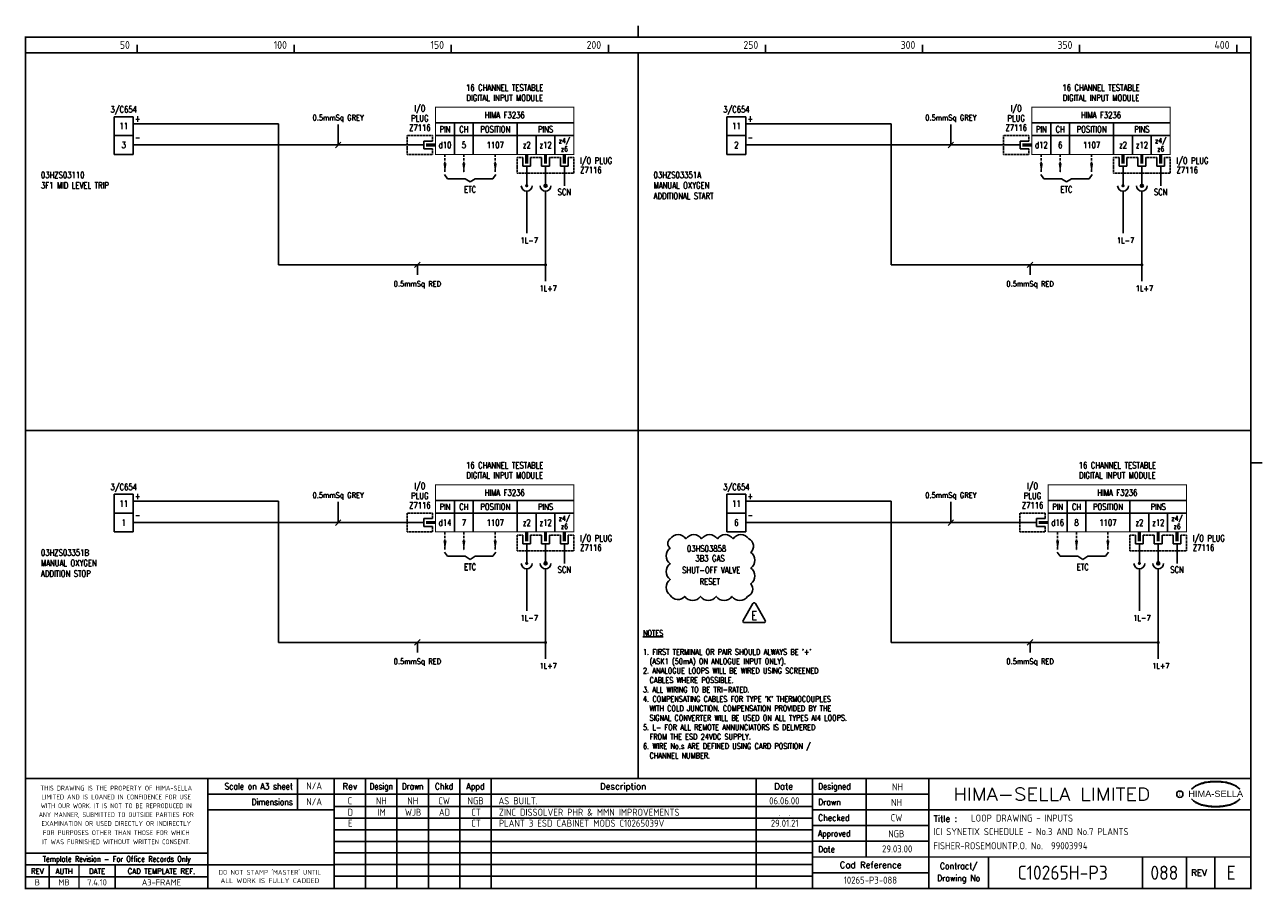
# Model space of a CAD drawing. Extents: x 14 to 408, y 0 to 275.
import ezdxf
from ezdxf.enums import TextEntityAlignment as Align

# ---------------------------------------------------------------- set-up
doc = ezdxf.new("R2010")
doc.units = 0
doc.header["$LTSCALE"] = 0.25
doc.header["$MEASUREMENT"] = 0
doc.linetypes.add('HIDDEN2', pattern=[4.7625, 3.175, -1.5875])
doc.layers.get('0').update_dxf_attribs({"color": 41, "linetype": 'CONTINUOUS'})
for name, color, linetype in [('00-DRG_FRAME', 12, 'CONTINUOUS'), ('01-DRAW', 7, 'CONTINUOUS'), ('02-TEXT', 2, 'CONTINUOUS'), ('051-TEXT', 2, 'CONTINUOUS'), ('DES', 2, 'CONTINUOUS'), ('DIM', 3, 'CONTINUOUS'), ('LAB', 2, 'CONTINUOUS'), ('RACK', 2, 'CONTINUOUS'), ('SLOT', 2, 'CONTINUOUS'), ('SNA', 2, 'CONTINUOUS'), ('TEXT', 2, 'CONTINUOUS'), ('TPOL', 3, 'CONTINUOUS'), ('XR_FUNCTION', 2, 'CONTINUOUS'), ('XR_MAIN', 2, 'CONTINUOUS')]:
    doc.layers.add(name, color=color, linetype=linetype)
doc.styles.add('ARIAL', font='arial.ttf', dxfattribs={"height": 2.5})
doc.styles.add('CROSSREF', font='ROMANS.shx', dxfattribs={"width": 0.8, "height": 1})
doc.styles.add('FUNCTION', font='ROMANS.shx', dxfattribs={"width": 0.8, "height": 2.5})
doc.styles.add('ISO', font='iso.shx')
doc.styles.add('PINS', font='ROMANS.shx', dxfattribs={"width": 0.8, "height": 2.5})
doc.styles.add('RACK', font='ROMANS.shx', dxfattribs={"width": 0.8, "height": 2.5})
doc.styles.add('ROMAND', font='ROMAND')
doc.styles.add('ROMANS', font='romans.shx', dxfattribs={"width": 0.8})
doc.styles.add('SLOT', font='romans.shx', dxfattribs={"width": 0.8, "height": 2})
doc.styles.add('SYMBOL', font='ROMANS.shx', dxfattribs={"width": 0.8, "height": 20})

# ---------------------------------------------------------------- blocks, each defined once
blk = doc.blocks.new('A3-REVA')
at = {"layer": '051-TEXT', "style": 'ISO'}
for tag, p in [('DESIGNED', (292.01, 31.7)), ('A', (117.73, 27.28)), ('DES', (127.73, 27.28)), ('DRN', (137.73, 27.28)), ('CHKD', (147.73, 27.28)), ('APPD', (157.73, 27.28)), ('DATE', (256, 27.28)), ('DRAWN', (291.72, 26.77)), ('CHECKED', (291.72, 21.89)), ('APPD', (291.65, 16.79)), ('DATE', (291.92, 11.96))]:
    blk.add_attdef(tag, text='', height=2.25, dxfattribs=at).set_placement(p, align=Align.CENTER)
blk.add_attdef('DESCRIPTION', (165.03, 27.28), '', height=2.25, dxfattribs=at)
blk = doc.blocks.new('A3-REVB')
at = {"layer": '051-TEXT', "style": 'ISO'}
for tag, p in [('A', (124.85, -20.36)), ('DES', (134.85, -20.36)), ('DRN', (144.85, -20.36)), ('CHKD', (154.85, -20.36)), ('APPD', (164.85, -20.36)), ('DATE', (263.12, -20.36))]:
    blk.add_attdef(tag, text='', height=2.25, dxfattribs=at).set_placement(p, align=Align.CENTER)
blk.add_attdef('DESCRIPTION', (172.15, -20.36), '', height=2.25, dxfattribs=at)
blk = doc.blocks.new('A3-TITLE')
at = {"layer": '051-TEXT', "style": 'ISO'}
blk.add_attdef('TITLE_1', (315.46, 21.78), '', height=2.25, dxfattribs=at)
for tag, p in [('DRGNO', (376.96, 3.24)), ('REV.', (398.2, 3.24))]:
    blk.add_attdef(tag, text='', height=4.5, dxfattribs=at).set_placement(p, align=Align.CENTER)
blk = doc.blocks.new('A3-CONTRACT')
at = {"layer": '051-TEXT', "color": 41, "style": 'ISO'}
for tag, height, p in [('SCALE', 2.25, (106.71, 31.82)), ('DIMS', 2.25, (106.71, 26.8)), ('CAD-REF', 2.25, (283.73, 1.84)), ('CONTRACT', 4.5, (344.94, 3.1))]:
    blk.add_attdef(tag, text='', height=height, dxfattribs=at).set_placement(p, align=Align.CENTER)
for tag, p in [('TITLE_2', (303.86, 17.28)), ('TITLE_3', (303.79, 12.78))]:
    blk.add_attdef(tag, p, '', height=2.25, dxfattribs=at)
blk = doc.blocks.new('F3236-06')
for p, q in [((44, 7), (0, 7)), ((6, 7), (6, -3)), ((12, 7), (12, -3)), ((26, 7), (26, -3)), ((-3.75, 0), (-9, 0)), ((-3.75, 1.25), (-3.75, -1.25)), ((-1, 1.25), (-3.75, 1.25)), ((44, 3), (0, 3)), ((32, 3), (32, -3)), ((38, 3), (38, -3)), ((-3.75, -1.25), (-1, -1.25)), ((27.75, -4), (27.75, -6.75)), ((27.75, -6.75), (30.25, -6.75)), ((29, -6.75), (29, -9)), ((30.25, -6.75), (30.25, -4)), ((33.75, -4), (33.75, -6.75)), ((33.75, -6.75), (36.25, -6.75)), ((35, -6.75), (35, -9)), ((36.25, -6.75), (36.25, -4)), ((39.75, -4), (39.75, -6.75)), ((39.75, -6.75), (42.25, -6.75)), ((41, -6.75), (41, -9)), ((42.25, -6.75), (42.25, -4)), ((41, -13), (41, -9))]:
    blk.add_line(p, q)
at = {"const_width": 0.3}
blk.add_lwpolyline([(44, 12), (0, 12), (0, -3), (44, -3)], close=True, dxfattribs=at)
at = {"color": 3, "linetype": 'HIDDEN2', "ltscale": 0.4}
for points in [[(-1, 1.25), (-1, 3), (-9, 3), (-9, -3), (-1, -3), (-1, -1.25)], [(27.75, -4), (26, -4), (26, -9), (44, -9), (44, -4), (42.25, -4)], [(33.75, -4), (30.25, -4)], [(39.75, -4), (36.25, -4)]]:
    blk.add_lwpolyline(points, dxfattribs=at)
blk.add_lwpolyline([(-3, 0, 1, 1, 0), (0, 0, 0.5, 0.5, 0)], format="xyseb")
at = {"const_width": 1}
for points in [[(29, -6), (29, -3)], [(35, -6), (35, -3)], [(41, -6), (41, -3)]]:
    blk.add_lwpolyline(points, dxfattribs=at)
at = {"layer": 'DES', "style": 'PINS', "width": 0.8, "flags": 1}
blk.add_attdef('DES1', (48, 14), '', height=1.5, dxfattribs=at)
at = {"layer": 'LAB', "style": 'PINS', "width": 0.8, "flags": 1}
blk.add_attdef('LAB1', text='', height=1.5, dxfattribs=at).set_placement((48, 2.5), align=Align.MIDDLE_LEFT)
at = {"layer": 'RACK', "style": 'RACK', "width": 0.8}
blk.add_attdef('SLOT', text='', height=2, dxfattribs=at).set_placement((19, 0), align=Align.MIDDLE)
at = {"layer": 'SLOT', "style": 'SLOT', "width": 0.8}
blk.add_attdef('ADD1', text='', height=2, dxfattribs=at).set_placement((9, 0), align=Align.MIDDLE)
at = {"layer": 'SNA', "style": 'SYMBOL', "width": 0.8, "flags": 1}
blk.add_attdef('SNA', (48, 8), '', height=1.5, dxfattribs=at)
at = {"layer": 'TEXT', "style": 'ROMANS', "width": 0.8}
for s, p in [('DIGITAL INPUT MODULE', (22, 14)), ('16 CHANNEL TESTABLE', (22, 17.25))]:
    blk.add_text(s, height=2, dxfattribs=at).set_placement(p, align=Align.CENTER)
for s, height, p in [('I/O', 2, (-5, 11.5)), ('PLUG', 2, (-5, 8.5)), ('HIMA F3236', 2, (22, 9.5)), ('Z7116', 2, (-5, 5.5)), ('PIN', 2, (3, 5)), ('CH', 2, (9, 5)), ('POSITION', 2, (19, 5)), ('PINS', 2, (35, 5)), ('d12', 2, (3, 0)), ('z2', 2, (29, 0)), ('z12', 2, (35, 0)), ('z4/', 1.6, (41, 1.25)), ('z6', 1.6, (41, -1.25)), ('SCN', 2, (41, -15))]:
    blk.add_text(s, height=height, dxfattribs=at).set_placement(p, align=Align.MIDDLE)
for s, p in [('I/O PLUG', (46, -5)), ('Z7116', (46, -8))]:
    blk.add_text(s, height=2, dxfattribs=at).set_placement(p, align=Align.MIDDLE_LEFT)
at = {"layer": 'TPOL', "style": 'PINS', "width": 0.8, "flags": 1}
blk.add_attdef('CN2', text='', height=1, dxfattribs=at).set_placement((-9, 0), align=Align.MIDDLE_LEFT)
at = {"layer": 'TPOL', "color": 2, "style": 'PINS', "width": 0.8}
blk.add_attdef('CN1', text='', height=2, dxfattribs=at).set_placement((3, 0), align=Align.MIDDLE)
at = {"layer": 'TPOL', "style": 'PINS', "width": 0.8, "flags": 1}
for tag, p in [('CN3', (29, -9)), ('CN4', (35, -9))]:
    blk.add_attdef(tag, text='', height=1, dxfattribs=at).set_placement(p, align=Align.BOTTOM_CENTER)
at = {"layer": 'XR_FUNCTION', "style": 'FUNCTION', "width": 0.8, "flags": 1}
blk.add_attdef('XR_FUNCTION', (48, 10), '', height=1.5, dxfattribs=at)
at = {"layer": 'XR_MAIN', "style": 'CROSSREF', "width": 0.8, "flags": 1}
blk.add_attdef('XR_MAIN', (48, 4), '', height=1.5, dxfattribs=at)
blk = doc.blocks.new('F3236-08')
for p, q in [((44, 7), (0, 7)), ((6, 7), (6, -3)), ((12, 7), (12, -3)), ((26, 7), (26, -3)), ((-3.75, 0), (-9, 0)), ((-3.75, 1.25), (-3.75, -1.25)), ((-1, 1.25), (-3.75, 1.25)), ((44, 3), (0, 3)), ((32, 3), (32, -3)), ((38, 3), (38, -3)), ((-3.75, -1.25), (-1, -1.25)), ((27.75, -4), (27.75, -6.75)), ((27.75, -6.75), (30.25, -6.75)), ((29, -6.75), (29, -9)), ((30.25, -6.75), (30.25, -4)), ((33.75, -4), (33.75, -6.75)), ((33.75, -6.75), (36.25, -6.75)), ((35, -6.75), (35, -9)), ((36.25, -6.75), (36.25, -4)), ((39.75, -4), (39.75, -6.75)), ((39.75, -6.75), (42.25, -6.75)), ((41, -6.75), (41, -9)), ((42.25, -6.75), (42.25, -4)), ((41, -13), (41, -9))]:
    blk.add_line(p, q)
at = {"const_width": 0.3}
blk.add_lwpolyline([(44, 12), (0, 12), (0, -3), (44, -3)], close=True, dxfattribs=at)
at = {"color": 3, "linetype": 'HIDDEN2', "ltscale": 0.4}
for points in [[(-1, 1.25), (-1, 3), (-9, 3), (-9, -3), (-1, -3), (-1, -1.25)], [(27.75, -4), (26, -4), (26, -9), (44, -9), (44, -4), (42.25, -4)], [(33.75, -4), (30.25, -4)], [(39.75, -4), (36.25, -4)]]:
    blk.add_lwpolyline(points, dxfattribs=at)
blk.add_lwpolyline([(-3, 0, 1, 1, 0), (0, 0, 0.5, 0.5, 0)], format="xyseb")
at = {"const_width": 1}
for points in [[(29, -6), (29, -3)], [(35, -6), (35, -3)], [(41, -6), (41, -3)]]:
    blk.add_lwpolyline(points, dxfattribs=at)
at = {"layer": 'DES', "style": 'PINS', "width": 0.8, "flags": 1}
blk.add_attdef('DES1', (48, 14), '', height=1.5, dxfattribs=at)
at = {"layer": 'LAB', "style": 'PINS', "width": 0.8, "flags": 1}
blk.add_attdef('LAB1', text='', height=1.5, dxfattribs=at).set_placement((48, 2.5), align=Align.MIDDLE_LEFT)
at = {"layer": 'RACK', "style": 'RACK', "width": 0.8}
blk.add_attdef('SLOT', text='', height=2, dxfattribs=at).set_placement((19, 0), align=Align.MIDDLE)
at = {"layer": 'SLOT', "style": 'SLOT', "width": 0.8}
blk.add_attdef('ADD1', text='', height=2, dxfattribs=at).set_placement((9, 0), align=Align.MIDDLE)
at = {"layer": 'SNA', "style": 'SYMBOL', "width": 0.8, "flags": 1}
blk.add_attdef('SNA', (48, 8), '', height=1.5, dxfattribs=at)
at = {"layer": 'TEXT', "style": 'ROMANS', "width": 0.8}
for s, p in [('DIGITAL INPUT MODULE', (22, 14)), ('16 CHANNEL TESTABLE', (22, 17.25))]:
    blk.add_text(s, height=2, dxfattribs=at).set_placement(p, align=Align.CENTER)
for s, height, p in [('I/O', 2, (-5, 11.5)), ('PLUG', 2, (-5, 8.5)), ('HIMA F3236', 2, (22, 9.5)), ('Z7116', 2, (-5, 5.5)), ('PIN', 2, (3, 5)), ('CH', 2, (9, 5)), ('POSITION', 2, (19, 5)), ('PINS', 2, (35, 5)), ('d16', 2, (3, 0)), ('z2', 2, (29, 0)), ('z12', 2, (35, 0)), ('z4/', 1.6, (41, 1.25)), ('z6', 1.6, (41, -1.25)), ('SCN', 2, (41, -15))]:
    blk.add_text(s, height=height, dxfattribs=at).set_placement(p, align=Align.MIDDLE)
for s, p in [('I/O PLUG', (46, -5)), ('Z7116', (46, -8))]:
    blk.add_text(s, height=2, dxfattribs=at).set_placement(p, align=Align.MIDDLE_LEFT)
at = {"layer": 'TPOL', "style": 'PINS', "width": 0.8, "flags": 1}
blk.add_attdef('CN2', text='', height=1, dxfattribs=at).set_placement((-9, 0), align=Align.MIDDLE_LEFT)
at = {"layer": 'TPOL', "color": 2, "style": 'PINS', "width": 0.8}
blk.add_attdef('CN1', text='', height=2, dxfattribs=at).set_placement((3, 0), align=Align.MIDDLE)
at = {"layer": 'TPOL', "style": 'PINS', "width": 0.8, "flags": 1}
for tag, p in [('CN3', (29, -9)), ('CN4', (35, -9))]:
    blk.add_attdef(tag, text='', height=1, dxfattribs=at).set_placement(p, align=Align.BOTTOM_CENTER)
at = {"layer": 'XR_FUNCTION', "style": 'FUNCTION', "width": 0.8, "flags": 1}
blk.add_attdef('XR_FUNCTION', (48, 10), '', height=1.5, dxfattribs=at)
at = {"layer": 'XR_MAIN', "style": 'CROSSREF', "width": 0.8, "flags": 1}
blk.add_attdef('XR_MAIN', (48, 4), '', height=1.5, dxfattribs=at)
blk = doc.blocks.new('F3236-05')
for p, q in [((44, 7), (0, 7)), ((6, 7), (6, -3)), ((12, 7), (12, -3)), ((26, 7), (26, -3)), ((-3.75, 0), (-9, 0)), ((-3.75, 1.25), (-3.75, -1.25)), ((-1, 1.25), (-3.75, 1.25)), ((44, 3), (0, 3)), ((32, 3), (32, -3)), ((38, 3), (38, -3)), ((-3.75, -1.25), (-1, -1.25)), ((27.75, -4), (27.75, -6.75)), ((27.75, -6.75), (30.25, -6.75)), ((29, -6.75), (29, -9)), ((30.25, -6.75), (30.25, -4)), ((33.75, -4), (33.75, -6.75)), ((33.75, -6.75), (36.25, -6.75)), ((35, -6.75), (35, -9)), ((36.25, -6.75), (36.25, -4)), ((39.75, -4), (39.75, -6.75)), ((39.75, -6.75), (42.25, -6.75)), ((41, -6.75), (41, -9)), ((42.25, -6.75), (42.25, -4)), ((41, -13), (41, -9))]:
    blk.add_line(p, q)
at = {"const_width": 0.3}
blk.add_lwpolyline([(44, 12), (0, 12), (0, -3), (44, -3)], close=True, dxfattribs=at)
at = {"color": 3, "linetype": 'HIDDEN2', "ltscale": 0.4}
for points in [[(-1, 1.25), (-1, 3), (-9, 3), (-9, -3), (-1, -3), (-1, -1.25)], [(27.75, -4), (26, -4), (26, -9), (44, -9), (44, -4), (42.25, -4)], [(33.75, -4), (30.25, -4)], [(39.75, -4), (36.25, -4)]]:
    blk.add_lwpolyline(points, dxfattribs=at)
blk.add_lwpolyline([(-3, 0, 1, 1, 0), (0, 0, 0.5, 0.5, 0)], format="xyseb")
at = {"const_width": 1}
for points in [[(29, -6), (29, -3)], [(35, -6), (35, -3)], [(41, -6), (41, -3)]]:
    blk.add_lwpolyline(points, dxfattribs=at)
at = {"layer": 'DES', "style": 'PINS', "width": 0.8, "flags": 1}
blk.add_attdef('DES1', (48, 14), '', height=1.5, dxfattribs=at)
at = {"layer": 'LAB', "style": 'PINS', "width": 0.8, "flags": 1}
blk.add_attdef('LAB1', text='', height=1.5, dxfattribs=at).set_placement((48, 2.5), align=Align.MIDDLE_LEFT)
at = {"layer": 'RACK', "style": 'RACK', "width": 0.8}
blk.add_attdef('SLOT', text='', height=2, dxfattribs=at).set_placement((19, 0), align=Align.MIDDLE)
at = {"layer": 'SLOT', "style": 'SLOT', "width": 0.8}
blk.add_attdef('ADD1', text='', height=2, dxfattribs=at).set_placement((9, 0), align=Align.MIDDLE)
at = {"layer": 'SNA', "style": 'SYMBOL', "width": 0.8, "flags": 1}
blk.add_attdef('SNA', (48, 8), '', height=1.5, dxfattribs=at)
at = {"layer": 'TEXT', "style": 'ROMANS', "width": 0.8}
for s, p in [('DIGITAL INPUT MODULE', (22, 14)), ('16 CHANNEL TESTABLE', (22, 17.25))]:
    blk.add_text(s, height=2, dxfattribs=at).set_placement(p, align=Align.CENTER)
for s, height, p in [('I/O', 2, (-5, 11.5)), ('PLUG', 2, (-5, 8.5)), ('HIMA F3236', 2, (22, 9.5)), ('Z7116', 2, (-5, 5.5)), ('PIN', 2, (3, 5)), ('CH', 2, (9, 5)), ('POSITION', 2, (19, 5)), ('PINS', 2, (35, 5)), ('d10', 2, (3, 0)), ('z2', 2, (29, 0)), ('z12', 2, (35, 0)), ('z4/', 1.6, (41, 1.25)), ('z6', 1.6, (41, -1.25)), ('SCN', 2, (41, -15))]:
    blk.add_text(s, height=height, dxfattribs=at).set_placement(p, align=Align.MIDDLE)
for s, p in [('I/O PLUG', (46, -5)), ('Z7116', (46, -8))]:
    blk.add_text(s, height=2, dxfattribs=at).set_placement(p, align=Align.MIDDLE_LEFT)
at = {"layer": 'TPOL', "style": 'PINS', "width": 0.8, "flags": 1}
blk.add_attdef('CN2', text='', height=1, dxfattribs=at).set_placement((-9, 0), align=Align.MIDDLE_LEFT)
at = {"layer": 'TPOL', "color": 2, "style": 'PINS', "width": 0.8}
blk.add_attdef('CN1', text='', height=2, dxfattribs=at).set_placement((3, 0), align=Align.MIDDLE)
at = {"layer": 'TPOL', "style": 'PINS', "width": 0.8, "flags": 1}
for tag, p in [('CN3', (29, -9)), ('CN4', (35, -9))]:
    blk.add_attdef(tag, text='', height=1, dxfattribs=at).set_placement(p, align=Align.BOTTOM_CENTER)
at = {"layer": 'XR_FUNCTION', "style": 'FUNCTION', "width": 0.8, "flags": 1}
blk.add_attdef('XR_FUNCTION', (48, 10), '', height=1.5, dxfattribs=at)
at = {"layer": 'XR_MAIN', "style": 'CROSSREF', "width": 0.8, "flags": 1}
blk.add_attdef('XR_MAIN', (48, 4), '', height=1.5, dxfattribs=at)
blk = doc.blocks.new('F3236-07')
for p, q in [((44, 7), (0, 7)), ((6, 7), (6, -3)), ((12, 7), (12, -3)), ((26, 7), (26, -3)), ((-3.75, 0), (-9, 0)), ((-3.75, 1.25), (-3.75, -1.25)), ((-1, 1.25), (-3.75, 1.25)), ((44, 3), (0, 3)), ((32, 3), (32, -3)), ((38, 3), (38, -3)), ((-3.75, -1.25), (-1, -1.25)), ((27.75, -4), (27.75, -6.75)), ((27.75, -6.75), (30.25, -6.75)), ((29, -6.75), (29, -9)), ((30.25, -6.75), (30.25, -4)), ((33.75, -4), (33.75, -6.75)), ((33.75, -6.75), (36.25, -6.75)), ((35, -6.75), (35, -9)), ((36.25, -6.75), (36.25, -4)), ((39.75, -4), (39.75, -6.75)), ((39.75, -6.75), (42.25, -6.75)), ((41, -6.75), (41, -9)), ((42.25, -6.75), (42.25, -4)), ((41, -13), (41, -9))]:
    blk.add_line(p, q)
at = {"const_width": 0.3}
blk.add_lwpolyline([(44, 12), (0, 12), (0, -3), (44, -3)], close=True, dxfattribs=at)
at = {"color": 3, "linetype": 'HIDDEN2', "ltscale": 0.4}
for points in [[(-1, 1.25), (-1, 3), (-9, 3), (-9, -3), (-1, -3), (-1, -1.25)], [(27.75, -4), (26, -4), (26, -9), (44, -9), (44, -4), (42.25, -4)], [(33.75, -4), (30.25, -4)], [(39.75, -4), (36.25, -4)]]:
    blk.add_lwpolyline(points, dxfattribs=at)
blk.add_lwpolyline([(-3, 0, 1, 1, 0), (0, 0, 0.5, 0.5, 0)], format="xyseb")
at = {"const_width": 1}
for points in [[(29, -6), (29, -3)], [(35, -6), (35, -3)], [(41, -6), (41, -3)]]:
    blk.add_lwpolyline(points, dxfattribs=at)
at = {"layer": 'DES', "style": 'PINS', "width": 0.8, "flags": 1}
blk.add_attdef('DES1', (48, 14), '', height=1.5, dxfattribs=at)
at = {"layer": 'LAB', "style": 'PINS', "width": 0.8, "flags": 1}
blk.add_attdef('LAB1', text='', height=1.5, dxfattribs=at).set_placement((48, 2.5), align=Align.MIDDLE_LEFT)
at = {"layer": 'RACK', "style": 'RACK', "width": 0.8}
blk.add_attdef('SLOT', text='', height=2, dxfattribs=at).set_placement((19, 0), align=Align.MIDDLE)
at = {"layer": 'SLOT', "style": 'SLOT', "width": 0.8}
blk.add_attdef('ADD1', text='', height=2, dxfattribs=at).set_placement((9, 0), align=Align.MIDDLE)
at = {"layer": 'SNA', "style": 'SYMBOL', "width": 0.8, "flags": 1}
blk.add_attdef('SNA', (48, 8), '', height=1.5, dxfattribs=at)
at = {"layer": 'TEXT', "style": 'ROMANS', "width": 0.8}
for s, p in [('DIGITAL INPUT MODULE', (22, 14)), ('16 CHANNEL TESTABLE', (22, 17.25))]:
    blk.add_text(s, height=2, dxfattribs=at).set_placement(p, align=Align.CENTER)
for s, height, p in [('I/O', 2, (-5, 11.5)), ('PLUG', 2, (-5, 8.5)), ('HIMA F3236', 2, (22, 9.5)), ('Z7116', 2, (-5, 5.5)), ('PIN', 2, (3, 5)), ('CH', 2, (9, 5)), ('POSITION', 2, (19, 5)), ('PINS', 2, (35, 5)), ('d14', 2, (3, 0)), ('z2', 2, (29, 0)), ('z12', 2, (35, 0)), ('z4/', 1.6, (41, 1.25)), ('z6', 1.6, (41, -1.25)), ('SCN', 2, (41, -15))]:
    blk.add_text(s, height=height, dxfattribs=at).set_placement(p, align=Align.MIDDLE)
for s, p in [('I/O PLUG', (46, -5)), ('Z7116', (46, -8))]:
    blk.add_text(s, height=2, dxfattribs=at).set_placement(p, align=Align.MIDDLE_LEFT)
at = {"layer": 'TPOL', "style": 'PINS', "width": 0.8, "flags": 1}
blk.add_attdef('CN2', text='', height=1, dxfattribs=at).set_placement((-9, 0), align=Align.MIDDLE_LEFT)
at = {"layer": 'TPOL', "color": 2, "style": 'PINS', "width": 0.8}
blk.add_attdef('CN1', text='', height=2, dxfattribs=at).set_placement((3, 0), align=Align.MIDDLE)
at = {"layer": 'TPOL', "style": 'PINS', "width": 0.8, "flags": 1}
for tag, p in [('CN3', (29, -9)), ('CN4', (35, -9))]:
    blk.add_attdef(tag, text='', height=1, dxfattribs=at).set_placement(p, align=Align.BOTTOM_CENTER)
at = {"layer": 'XR_FUNCTION', "style": 'FUNCTION', "width": 0.8, "flags": 1}
blk.add_attdef('XR_FUNCTION', (48, 10), '', height=1.5, dxfattribs=at)
at = {"layer": 'XR_MAIN', "style": 'CROSSREF', "width": 0.8, "flags": 1}
blk.add_attdef('XR_MAIN', (48, 4), '', height=1.5, dxfattribs=at)
blk = doc.blocks.new('TRI-E')
at = {"layer": '01-DRAW'}
blk.add_lwpolyline([(-0.26, 2.55), (-2.34, -1.05, 0.57735), (-2.08, -1.5), (2.08, -1.5, 0.57735), (2.34, -1.05), (0.26, 2.55, 0.57735)], format="xyb", close=True, dxfattribs=at)
at = {"layer": '02-TEXT', "color": 2, "style": 'ROMANS', "width": 0.8}
blk.add_text('E', height=1.8, dxfattribs=at).set_placement((0, 0), align=Align.MIDDLE)

msp = doc.modelspace()

# ---------------------------------------------------------------- linework, layer by layer
at = {"layer": '00-DRG_FRAME'}
for p, q in [((50, 266.5), (50, 269)), ((100, 266.5), (100, 269)), ((150, 266.5), (150, 269)), ((200, 266.5), (200, 269)), ((250, 266.5), (250, 269)), ((300, 266.5), (300, 269)), ((350, 266.5), (350, 269)), ((400, 266.5), (400, 269)), ((101.01, 35.5), (101.01, 25.5)), ((122.7, 35.5), (122.7, 0.5)), ((132.7, 0.5), (132.7, 35.5)), ((142.7, 0.5), (142.7, 35.5)), ((152.7, 35.5), (152.7, 0.5)), ((162.7, 35.5), (162.7, 0.5)), ((247, 35.5), (247, 0.5)), ((282, 35.5), (282, 10.5)), ((265, 30.5), (302, 30.5)), ((265, 26.59), (112.7, 26.59)), ((302, 25.5), (265, 25.5)), ((265, 22.89), (112.7, 22.89)), ((265, 20.5), (302, 20.5)), ((265, 19.19), (112.7, 19.19)), ((265, 15.49), (112.7, 15.49)), ((302, 15.5), (265, 15.5)), ((265, 11.79), (112.7, 11.79)), ((265, 8.09), (112.7, 8.09)), ((321, 10.5), (321, 0.5)), ((370, 10.5), (370, 0.5)), ((384, 0.5), (384, 10.5)), ((393, 10.5), (393, 0.5)), ((72.5, 4.25), (14.5, 4.25)), ((265, 4.39), (112.7, 4.39)), ((302, 5.5), (265, 5.5))]:
    msp.add_line(p, q, dxfattribs=at)
at = {"layer": '00-DRG_FRAME', "const_width": 0.5}
for points in [[(209.5, 271.5), (209.5, 275.18)], [(209.5, 271.5), (209.5, 275.18)], [(14.5, 266.5), (404.5, 266.5)], [(209.5, 35.5), (209.5, 266.5)], [(14.5, 146.31), (404.5, 146.31)], [(404.5, 136), (408.18, 136)], [(404.5, 35.5), (14.5, 35.5)], [(72.5, 0.5), (72.5, 35.5)], [(112.7, 0.5), (112.7, 35.5)], [(265, 35.5), (265, 0.5)], [(302, 0.5), (302, 35.5)], [(265, 30.5), (72.5, 30.5)], [(112.7, 25.5), (72.5, 25.5)], [(404.5, 25.5), (302, 25.5)], [(14.5, 11.75), (72.5, 11.75)], [(14.5, 8), (72.5, 8)], [(22, 0.5), (22, 8)], [(31.5, 0.5), (31.5, 8)], [(43, 0.5), (43, 8)], [(112.7, 8), (72.5, 8)], [(265, 10.5), (404.5, 10.5)]]:
    msp.add_lwpolyline(points, dxfattribs=at)
msp.add_lwpolyline([(14.5, 0.5), (404.5, 0.5), (404.5, 271.5), (14.5, 271.5)], close=True, dxfattribs=at)
at = {"layer": '00-DRG_FRAME', "color": 3}
msp.add_circle((381.88, 30.5), 1, dxfattribs=at)
for centre, radius, start, end in [((390.6, 26.83), 7.24, 106.0532, 133.5024), ((390.88, 27.01), 7.3, 130.419, 136.057), ((390.11, 28.1), 5.98, 122.244, 131.6154), ((389.75, 28.78), 5.21, 111.8206, 122.8668), ((391.78, 24.7), 9.76, 107.5931, 113.9452), ((393.1, 18.5), 15.94, 89.2698, 106.3911), ((392.1, 23.52), 10.99, 96.0146, 107.3203), ((393.29, 16.31), 18.28, 92.8917, 97.3734), ((393.24, 18.86), 15.73, 89.7805, 93.1738), ((393.36, 18.86), 15.73, 86.8262, 90.2195), ((393.51, 18.5), 15.94, 73.6089, 90.7302), ((393.31, 16.31), 18.28, 82.6266, 87.1083), ((394.51, 23.52), 10.99, 72.6797, 83.9854), ((394.83, 24.7), 9.76, 66.0548, 72.4069), ((396, 26.83), 7.24, 46.4976, 73.9468), ((396.85, 28.78), 5.21, 57.1332, 68.1794), ((396.49, 28.1), 5.98, 48.3846, 57.756), ((395.73, 27.01), 7.3, 43.943, 49.581), ((390.88, 34.04), 7.3, 223.943, 229.581), ((390.6, 34.23), 7.24, 226.4976, 253.9468), ((390.11, 32.96), 5.98, 228.3846, 237.756), ((389.75, 32.28), 5.21, 237.1332, 248.1794), ((396, 34.23), 7.24, 286.0532, 313.5024), ((396.85, 32.28), 5.21, 291.8206, 302.8668), ((396.49, 32.96), 5.98, 302.244, 311.6154), ((395.73, 34.04), 7.3, 310.419, 316.057), ((391.78, 36.36), 9.76, 246.0548, 252.4069), ((393.1, 42.56), 15.94, 253.6089, 270.7302), ((392.1, 37.54), 10.99, 252.6797, 263.9854), ((393.29, 44.75), 18.28, 262.6266, 267.1083), ((393.24, 42.19), 15.73, 266.8262, 270.2195), ((393.51, 42.56), 15.94, 269.2698, 286.3911), ((393.36, 42.19), 15.73, 269.7805, 273.1738), ((393.31, 44.75), 18.28, 272.8917, 277.3734), ((394.51, 37.54), 10.99, 276.0146, 287.3203), ((394.83, 36.36), 9.76, 287.5931, 293.9452)]:
    msp.add_arc(centre, radius, start, end, dxfattribs=at)
at = {"layer": '01-DRAW'}
for p, q in [((42.75, 246.17), (48.75, 246.17)), ((42.75, 240.17), (42.75, 246.17)), ((48.75, 246.17), (48.75, 240.17)), ((237.75, 246.17), (243.75, 246.17)), ((237.75, 240.17), (237.75, 246.17)), ((243.75, 246.17), (243.75, 240.17)), ((48.75, 243.92), (95, 243.92)), ((95, 243.92), (95, 199.01)), ((243.75, 243.92), (290, 243.92)), ((290, 243.92), (290, 199.01)), ((42.75, 234.17), (42.75, 240.17)), ((48.75, 240.17), (42.75, 240.17)), ((48.75, 240.17), (48.75, 234.17)), ((136, 237.17), (48.75, 237.17)), ((237.75, 234.17), (237.75, 240.17)), ((243.75, 240.17), (237.75, 240.17)), ((243.75, 240.17), (243.75, 234.17)), ((331, 237.17), (243.75, 237.17)), ((47.07, 234.17), (42.75, 234.17)), ((42.75, 234.17), (48.75, 234.17)), ((242.07, 234.17), (237.75, 234.17)), ((237.75, 234.17), (243.75, 234.17)), ((147.8, 227.73), (148.77, 226.43)), ((148.77, 226.43), (154.38, 226.43)), ((154.38, 226.43), (156, 225.46)), ((157.62, 226.43), (156, 225.46)), ((157.62, 226.43), (163.23, 226.43)), ((164.2, 227.73), (163.23, 226.43)), ((174, 228.17), (174, 224.17)), ((180, 228.17), (180, 224.17)), ((180, 228.17), (180, 224.17)), ((337.6, 227.73), (338.57, 226.43)), ((338.57, 226.43), (344.18, 226.43)), ((344.18, 226.43), (345.8, 225.46)), ((347.42, 226.43), (345.8, 225.46)), ((347.42, 226.43), (353.03, 226.43)), ((354, 227.73), (353.03, 226.43)), ((363.8, 228.17), (363.8, 224.17)), ((369.8, 228.17), (369.8, 224.17)), ((369.8, 228.17), (369.8, 224.17)), ((174, 222.44), (174, 209.04)), ((180, 222.44), (180, 193.79)), ((180, 222.44), (180, 193.79)), ((363.8, 222.44), (363.8, 209.04)), ((369.8, 222.44), (369.8, 193.79)), ((369.8, 222.44), (369.8, 193.79)), ((180, 199.01), (95, 199.01)), ((369.8, 199.01), (290, 199.01)), ((42.75, 125.98), (48.75, 125.98)), ((42.75, 119.98), (42.75, 125.98)), ((48.75, 125.98), (48.75, 119.98)), ((48.75, 123.73), (95, 123.73)), ((95, 123.73), (95, 78.82)), ((237.75, 125.98), (243.75, 125.98)), ((237.75, 119.98), (237.75, 125.98)), ((243.75, 125.98), (243.75, 119.98)), ((243.75, 123.73), (290, 123.73)), ((290, 123.73), (290, 78.82)), ((42.75, 113.98), (42.75, 119.98)), ((48.75, 119.98), (42.75, 119.98)), ((48.75, 119.98), (48.75, 113.98)), ((237.75, 113.98), (237.75, 119.98)), ((243.75, 119.98), (237.75, 119.98)), ((243.75, 119.98), (243.75, 113.98)), ((136, 116.98), (48.75, 116.98)), ((331, 116.98), (243.75, 116.98)), ((47.07, 113.98), (42.75, 113.98)), ((42.75, 113.98), (48.75, 113.98)), ((242.07, 113.98), (237.75, 113.98)), ((237.75, 113.98), (243.75, 113.98)), ((147.8, 107.53), (148.77, 106.24)), ((164.2, 107.53), (163.23, 106.24)), ((174, 107.98), (174, 103.98)), ((180, 107.98), (180, 103.98)), ((180, 107.98), (180, 103.98)), ((342.8, 107.53), (343.77, 106.24)), ((359.2, 107.53), (358.23, 106.24)), ((369, 107.98), (369, 103.98)), ((375, 107.98), (375, 103.98)), ((375, 107.98), (375, 103.98)), ((148.77, 106.24), (154.38, 106.24)), ((154.38, 106.24), (156, 105.26)), ((157.62, 106.24), (156, 105.26)), ((157.62, 106.24), (163.23, 106.24)), ((343.77, 106.24), (349.38, 106.24)), ((349.38, 106.24), (351, 105.26)), ((352.62, 106.24), (351, 105.26)), ((352.62, 106.24), (358.23, 106.24)), ((174, 102.25), (174, 88.85)), ((180, 102.25), (180, 73.59)), ((180, 102.25), (180, 73.59)), ((369, 102.25), (369, 88.85)), ((375, 102.25), (375, 73.59)), ((375, 102.25), (375, 73.59)), ((180, 78.82), (95, 78.82)), ((375, 78.82), (290, 78.82))]:
    msp.add_line(p, q, dxfattribs=at)
at = {"layer": '01-DRAW', "linetype": 'HIDDEN2'}
for p, q in [((148, 234.17), (148, 228.34)), ((154, 234.17), (154, 228.34)), ((164, 234.17), (164, 228.34)), ((337.8, 234.17), (337.8, 228.34)), ((343.8, 234.17), (343.8, 228.34)), ((353.8, 234.17), (353.8, 228.34)), ((148, 113.98), (148, 108.15)), ((154, 113.98), (154, 108.15)), ((164, 113.98), (164, 108.15)), ((343, 113.98), (343, 108.15)), ((349, 113.98), (349, 108.15)), ((359, 113.98), (359, 108.15))]:
    msp.add_line(p, q, dxfattribs=at)
at = {"layer": '01-DRAW', "const_width": 0.5}
for points in [[(173.75, 224.17, 1), (174.25, 224.17, 1)], [(179.75, 224.17, 1), (180.25, 224.17, 1)], [(363.55, 224.17, 1), (364.05, 224.17, 1)], [(369.55, 224.17, 1), (370.05, 224.17, 1)], [(179.75, 199.01, 1), (180.25, 199.01, 1)], [(369.55, 199.01, 1), (370.05, 199.01, 1)], [(173.75, 103.98, 1), (174.25, 103.98, 1)], [(179.75, 103.98, 1), (180.25, 103.98, 1)], [(368.75, 103.98, 1), (369.25, 103.98, 1)], [(374.75, 103.98, 1), (375.25, 103.98, 1)], [(179.75, 78.82, 1), (180.25, 78.82, 1)], [(374.75, 78.82, 1), (375.25, 78.82, 1)]]:
    msp.add_lwpolyline(points, format="xyb", close=True, dxfattribs=at)
at = {"layer": '01-DRAW'}
msp.add_lwpolyline([(219.69, 111.82, -0.520567), (224.69, 111.82, -0.520567), (229.69, 111.82, -0.520567), (234.69, 111.82, -0.520567), (239.69, 111.82, -0.520567), (244.69, 111.82, -0.520567), (245.34, 107.47, -0.520567), (245.34, 102.47, -0.520567), (245.34, 97.47, -0.520567), (244.32, 93.48, -0.520567), (239.32, 93.48, -0.520567), (234.32, 93.48, -0.520567), (229.32, 93.48, -0.520567), (224.32, 93.48, -0.520567), (219.69, 93.85, -0.520567), (219.69, 98.85, -0.520567), (219.69, 103.85, -0.520567), (219.69, 108.85, -0.520567)], format="xyb", close=True, dxfattribs=at)
for centre, radius in [((180, 224.17), 0.475), ((180, 224.17), 0.389), ((180, 224.17), 0.302), ((180, 224.17), 0.216), ((180, 224.17), 0.13), ((180, 224.17), 0.0432), ((369.8, 224.17), 0.475), ((369.8, 224.17), 0.389), ((369.8, 224.17), 0.302), ((369.8, 224.17), 0.216), ((369.8, 224.17), 0.13), ((369.8, 224.17), 0.0432), ((180, 103.98), 0.475), ((180, 103.98), 0.389), ((180, 103.98), 0.302), ((180, 103.98), 0.216), ((180, 103.98), 0.13), ((180, 103.98), 0.0432), ((375, 103.98), 0.475), ((375, 103.98), 0.389), ((375, 103.98), 0.302), ((375, 103.98), 0.216), ((375, 103.98), 0.13), ((375, 103.98), 0.0432)]:
    msp.add_circle(centre, radius, dxfattribs=at)
for centre in [(174, 224.17), (180, 224.17), (180, 224.17), (363.8, 224.17), (369.8, 224.17), (369.8, 224.17), (174, 103.98), (180, 103.98), (180, 103.98), (369, 103.98), (375, 103.98), (375, 103.98)]:
    msp.add_arc(centre, 1.73, 180, 0, dxfattribs=at)
for points in [[(148.5, 231.36), (147.5, 231.36), (148, 228.34)], [(154.5, 231.36), (153.5, 231.36), (154, 228.34)], [(164.5, 231.36), (163.5, 231.36), (164, 228.34)], [(338.3, 231.36), (337.29, 231.36), (337.8, 228.34)], [(344.3, 231.36), (343.29, 231.36), (343.8, 228.34)], [(354.3, 231.36), (353.29, 231.36), (353.8, 228.34)], [(148.5, 111.17), (147.5, 111.17), (148, 108.15)], [(154.5, 111.17), (153.5, 111.17), (154, 108.15)], [(164.5, 111.17), (163.5, 111.17), (164, 108.15)], [(343.5, 111.17), (342.5, 111.17), (343, 108.15)], [(349.5, 111.17), (348.5, 111.17), (349, 108.15)], [(359.5, 111.17), (358.5, 111.17), (359, 108.15)]]:
    msp.add_solid(points, dxfattribs=at)
at = {"layer": 'DIM'}
for p, q in [((114, 237.17), (114, 243.72)), ((309, 237.17), (309, 243.72)), ((113.1, 236.27), (114.9, 238.07)), ((308.1, 236.27), (309.9, 238.07)), ((138.31, 198.11), (140.11, 199.91)), ((139.21, 195.83), (139.21, 199.01)), ((333.31, 198.11), (335.11, 199.91)), ((334.21, 195.83), (334.21, 199.01)), ((114, 116.98), (114, 123.52)), ((309, 116.98), (309, 123.52)), ((113.1, 116.08), (114.9, 117.88)), ((308.1, 116.08), (309.9, 117.88)), ((138.31, 77.92), (140.11, 79.72)), ((333.31, 77.92), (335.11, 79.72)), ((139.21, 75.64), (139.21, 78.82)), ((334.21, 75.64), (334.21, 78.82))]:
    msp.add_line(p, q, dxfattribs=at)

# ---------------------------------------------------------------- block references
at = {"layer": '00-DRG_FRAME', "color": 7, "lineweight": 211, "xscale": 1.510553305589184, "yscale": 1.510553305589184, "zscale": 1.510553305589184}
msp.add_blockref('TRI-E', (246.41, 87.39), dxfattribs=at)
at = {"layer": '00-DRG_FRAME'}
for name, p, values in [('A3-CONTRACT', (-0.35, 0.19), {'TITLE_2': 'ICI SYNETIX SCHEDULE - No.3 AND No.7 PLANTS', 'TITLE_3': 'FISHER-ROSEMOUNTP.O. No.  99003994', 'CAD-REF': '10265-P3-088', 'CONTRACT': 'C10265H-P3', 'SCALE': 'N/A', 'DIMS': 'N/A'}), ('A3-REVB', (-7, 43.98), {'A': 'D', 'DES': 'IM', 'DRN': 'WJB', 'CHKD': 'AD', 'APPD': 'CT', 'DESCRIPTION': 'ZINC DISSOLVER PHR & MMN IMPROVEMENTS', 'DATE': '.  .'}), ('A3-TITLE', (0, 0), {'TITLE_1': 'LOOP DRAWING - INPUTS', 'DRGNO': '088', 'REV.': 'E'}), ('A3-REVB', (-7, 40.49), {'A': 'E', 'APPD': 'CT', 'DESCRIPTION': 'PLANT 3 ESD CABINET MODS C10265039V', 'DATE': '29.01.21'})]:
    msp.add_blockref(name, p, dxfattribs=at).add_auto_attribs(values)
ref = msp.add_blockref('A3-REVA', (0, 0), dxfattribs=at)
ref.add_attrib('A', 'C', dxfattribs={"layer": '051-TEXT', "height": 2.25, "style": 'ISO'}).set_placement((117.73, 27.28), align=Align.CENTER)
ref.add_attrib('DES', 'NH', dxfattribs={"layer": '051-TEXT', "height": 2.25, "style": 'ISO'}).set_placement((127.73, 27.28), align=Align.CENTER)
ref.add_attrib('DRN', 'NH', dxfattribs={"layer": '051-TEXT', "height": 2.25, "style": 'ISO'}).set_placement((137.73, 27.28), align=Align.CENTER)
ref.add_attrib('CHKD', 'CW', dxfattribs={"layer": '051-TEXT', "height": 2.25, "style": 'ISO'}).set_placement((147.73, 27.28), align=Align.CENTER)
ref.add_attrib('APPD', 'NGB', dxfattribs={"layer": '051-TEXT', "height": 2.25, "style": 'ISO'}).set_placement((157.73, 27.28), align=Align.CENTER)
ref.add_attrib('DESCRIPTION', 'AS BUILT.', (165.03, 27.28), dxfattribs={"layer": '051-TEXT', "height": 2.25, "style": 'ISO'})
ref.add_attrib('DATE', '06.06.00', dxfattribs={"layer": '051-TEXT', "height": 2.25, "style": 'ISO'}).set_placement((256, 27.28), align=Align.CENTER)
ref.add_attrib('DESIGNED', 'NH', dxfattribs={"layer": '051-TEXT', "height": 2.25, "style": 'ISO'}).set_placement((292.01, 31.7), align=Align.CENTER)
ref.add_attrib('DRAWN', 'NH', dxfattribs={"layer": '051-TEXT', "height": 2.25, "style": 'ISO'}).set_placement((291.72, 26.77), align=Align.CENTER)
ref.add_attrib('CHECKED', 'CW', dxfattribs={"layer": '051-TEXT', "height": 2.25, "style": 'ISO'}).set_placement((291.72, 21.89), align=Align.CENTER)
ref.add_attrib('APPD', 'NGB', dxfattribs={"layer": '051-TEXT', "height": 2.25, "style": 'ISO'}).set_placement((291.65, 16.79), align=Align.CENTER)
ref.add_attrib('DATE', '29.03.00', dxfattribs={"layer": '051-TEXT', "height": 2.25, "style": 'ISO'}).set_placement((291.92, 11.96), align=Align.CENTER)
at = {"layer": '01-DRAW'}
for name, p, values in [('F3236-05', (145, 237.17), {'CN1': 'd10', 'SLOT': '1107', 'ADD1': '5'}), ('F3236-06', (334.8, 237.17), {'CN1': 'd12', 'SLOT': '1107', 'ADD1': '6'}), ('F3236-07', (145, 116.98), {'CN1': 'd14', 'SLOT': '1107', 'ADD1': '7'}), ('F3236-08', (340, 116.98), {'CN1': 'd16', 'SLOT': '1107', 'ADD1': '8'})]:
    msp.add_blockref(name, p, dxfattribs=at).add_auto_attribs(values)

# ---------------------------------------------------------------- texts
at = {"layer": '00-DRG_FRAME', "style": 'ISO'}
for s, p in [('50', (47.69, 267.75)), ('100', (97.69, 267.75)), ('150', (147.69, 267.75)), ('200', (197.69, 267.75)), ('250', (247.69, 267.75)), ('300', (297.69, 267.75)), ('350', (347.69, 267.75)), ('400', (397.69, 267.75))]:
    msp.add_text(s, height=2.5, dxfattribs=at).set_placement(p, align=Align.RIGHT)
at = {"layer": '00-DRG_FRAME', "color": 3, "style": 'ISO'}
for s, width, p in [('THIS DRAWING IS THE PROPERTY OF HIMA-SELLA', 0.9, (43.36, 32.44)), ("DO NOT STAMP 'MASTER' UNTIL", 0.95, (92.25, 5.79))]:
    msp.add_text(s, height=1.53, dxfattribs=dict(at, width=width)).set_placement(p, align=Align.MIDDLE)
at = {"layer": '00-DRG_FRAME', "color": 4, "style": 'ROMAND', "width": 0.87}
for s, p in [('Scale on A3 sheet', (99.54, 32)), ('Dimensions', (99.54, 27.01))]:
    msp.add_text(s, height=2, dxfattribs=at).set_placement(p, align=Align.RIGHT)
at = {"layer": '00-DRG_FRAME', "color": 4, "style": 'ROMAND'}
for s, p in [('Rev', (117.7, 32)), ('Description', (204.69, 32)), ('Date', (255.79, 32))]:
    msp.add_text(s, height=2, dxfattribs=at).set_placement(p, align=Align.CENTER)
for s, width, p in [('Design', 0.85, (127.7, 32)), ('Drawn', 0.85, (137.7, 32)), ('Chkd', 0.9, (147.7, 32)), ('Appd', 0.9, (157.7, 32))]:
    msp.add_text(s, height=2, dxfattribs=dict(at, width=width)).set_placement(p, align=Align.CENTER)
for s, width, p in [('Designed', 0.87, (266.75, 32)), ('Drawn', 0.9, (266.75, 27)), ('Checked', 0.9, (266.75, 22)), ('Approved', 0.85, (266.75, 17)), ('Date', 0.9, (266.75, 12))]:
    msp.add_text(s, height=2, dxfattribs=dict(at, width=width)).set_placement(p)
at = {"layer": '00-DRG_FRAME', "style": 'ROMAND', "width": 1.15}
msp.add_text('HIMA-SELLA LIMITED', height=4, dxfattribs=at).set_placement((341.1, 30.5), align=Align.MIDDLE)
at = {"layer": '00-DRG_FRAME', "style": 'ARIAL', "width": 1.05}
msp.add_text('HIMA-SELLA', height=2, dxfattribs=at).set_placement((393.3, 29.63), align=Align.CENTER)
at = {"layer": '00-DRG_FRAME', "color": 3, "style": 'ISO'}
for s, width, p in [('LIMITED AND IS LOANED IN CONFIDENCE FOR USE', 0.9, (43.36, 29.62)), ('WITH OUR WORK. IT IS NOT TO BE REPRODUCED IN', 0.87, (43.36, 26.81)), ('ANY MANNER, SUBMITTED TO OUTSIDE PARTIES FOR', 0.87, (43.36, 23.99)), ('EXAMINATION OR USED DIRECTLY OR INDIRECTLY', 0.9, (43.36, 21.18)), ('IT WAS FURNISHED WITHOUT WRITTEN CONSENT.', 0.9, (43.36, 15.35)), ('FOR PURPOSES OTHER THAN THOSE FOR WHICH', 0.9, (43.36, 18.27))]:
    msp.add_text(s, height=1.53, dxfattribs=dict(at, width=width)).set_placement(p, align=Align.MIDDLE_CENTER)
at = {"layer": '00-DRG_FRAME', "color": 3, "style": 'ISO', "width": 0.9}
msp.add_text('C', height=1, dxfattribs=at).set_placement((381.84, 30), align=Align.CENTER)
at = {"layer": '00-DRG_FRAME', "color": 4, "style": 'ROMAND'}
msp.add_text('Title :', height=2, dxfattribs=at).set_placement((303.5, 21.75))
for s, height, width, p in [('Template Revision - For Office Records Only', 1.8, 0.85, (43.5, 9.62)), ('Contract/', 2, 0.9, (311.5, 7.5)), ('REV', 1.8, 0.9, (18.25, 6)), ('AUTH', 1.8, 0.9, (26.75, 6)), ('DATE', 1.8, 0.9, (37.25, 6)), ('CAD TEMPLATE REF.', 1.8, 0.9, (57.75, 6)), ('Drawing No', 2, 0.9, (311.5, 3.5))]:
    msp.add_text(s, height=height, dxfattribs=dict(at, width=width)).set_placement(p, align=Align.MIDDLE)
for s, p in [('Cad Reference', (283.5, 8)), ('REV', (388, 5.5))]:
    msp.add_text(s, height=2, dxfattribs=at).set_placement(p, align=Align.MIDDLE)
at = {"layer": '00-DRG_FRAME', "color": 41, "style": 'ISO'}
for s, p in [('B', (18.25, 1.45)), ('MB', (26.75, 1.45)), ('7.4.10', (37.25, 1.45)), ('A3-FRAME', (57.75, 1.45))]:
    msp.add_text(s, height=2, dxfattribs=at).set_placement(p, align=Align.CENTER)
at = {"layer": '00-DRG_FRAME', "color": 3, "style": 'ISO'}
msp.add_text('ALL WORK IS FULLY CADDED', height=1.53, dxfattribs=at).set_placement((92.25, 2.98), align=Align.MIDDLE_CENTER)
at = {"layer": '01-DRAW', "style": 'ROMANS', "width": 0.8}
for s, p in [('+', (51.07, 244.57)), ('+', (246.07, 244.57)), ('-', (51.07, 238.57)), ('-', (246.07, 238.57)), ('+', (51.07, 124.38)), ('+', (246.07, 124.38)), ('-', (51.07, 118.38)), ('-', (246.07, 118.38))]:
    msp.add_text(s, height=2, dxfattribs=at).set_placement(p, align=Align.RIGHT)
at = {"layer": '01-DRAW', "color": 2, "style": 'ROMANS', "width": 0.8}
for s, p in [('ETC', (156, 222)), ('ETC', (345.8, 222)), ('3B3 GAS ', (232.9, 104.59)), ('ETC', (156, 101.9)), ('ETC', (156, 101.81)), ('SHUT-OFF VALVE ', (233.27, 100.86)), ('ETC', (351, 101.81)), ('RESET', (232.27, 97.21))]:
    msp.add_text(s, height=2, dxfattribs=at).set_placement(p, align=Align.CENTER)
at = {"layer": '01-DRAW', "style": 'ROMANS', "width": 0.8}
for s, p in [('1L-7', (172.06, 205.93)), ('1L-7', (361.85, 205.93)), ('1L+7', (178.06, 190.67)), ('1L+7', (367.85, 190.67)), ('1L-7', (172.06, 85.74)), ('1L-7', (367.06, 85.74)), ('1L+7', (178.06, 70.48)), ('1L+7', (373.06, 70.48))]:
    msp.add_text(s, height=1.75, dxfattribs=at).set_placement(p)
at = {"layer": '01-DRAW', "char_height": 2, "attachment_point": 5, "style": 'ROMANS'}
for s, insert in [('11', (45.75, 243.17)), ('11', (240.75, 243.17)), ('3', (45.75, 237.17)), ('2', (240.75, 237.17)), ('11', (45.75, 122.98)), ('11', (240.75, 122.98)), ('1', (45.75, 116.98)), ('6', (240.75, 116.98))]:
    msp.add_mtext_dynamic_manual_height_columns(s, width=6, gutter_width=12.5, heights=[5.95], dxfattribs=dict(at, insert=insert))
at = {"layer": '01-DRAW', "insert": (211.02, 82.71), "char_height": 1.8, "width": 80.9791, "attachment_point": 1, "style": 'ROMANS'}
msp.add_mtext("{\\LNOTES\\P\\P}1. FIRST TERMINAL OR PAIR SHOULD ALWAYS BE '+'\\P  (ASK1 (50mA) ON ANLOGUE INPUT ONLY).\\P2. ANALOGUE LOOPS WILL BE WIRED USING SCREENED\\P  CABLES WHERE POSSIBLE.\\P3. ALL WIRING TO BE TRI-RATED.\\P4. COMPENSATING CABLES FOR TYPE 'K' THERMOCOUPLES \\P  WITH COLD JUNCTION. COMPENSATION PROVIDED BY THE\\P  SIGNAL CONVERTER WILL BE USED ON ALL TYPES AI4 LOOPS.\\P5. L- FOR ALL REMOTE ANNUNCIATORS IS DELIVERED \\P  FROM THE ESD 24VDC SUPPLY.\\P6. WIRE No.s ARE DEFINED USING CARD POSITION /\\P  CHANNEL NUMBER.          ", dxfattribs=at)
at = {"layer": '051-TEXT', "style": 'ROMANS', "width": 0.8}
for p in [(45.75, 247.47), (240.75, 247.47), (45.75, 127.28), (240.75, 127.28)]:
    msp.add_text('3/C654', height=2, dxfattribs=at).set_placement(p, align=Align.CENTER)
at = {"layer": 'DIM', "style": 'ROMANS', "width": 0.8}
for s, p in [('0.5mmSq GREY', (114, 244.98)), ('0.5mmSq GREY', (309, 244.98)), ('0.5mmSq RED', (139.21, 192.09)), ('0.5mmSq RED', (334.21, 192.09)), ('0.5mmSq GREY', (114, 124.79)), ('0.5mmSq GREY', (309, 124.79)), ('0.5mmSq RED', (139.21, 71.9)), ('0.5mmSq RED', (334.21, 71.9))]:
    msp.add_text(s, height=1.75, dxfattribs=at).set_placement(p, align=Align.CENTER)
at = {"layer": 'TEXT', "char_height": 2, "width": 47.7416, "attachment_point": 1, "style": 'ROMANS'}
for s, insert in [('03HZS03110\\P3F1 MID LEVEL TRIP', (19.4, 228.61)), ('03HZS03351A\\PMANUAL OXYGEN\\PADDITIONAL START', (214.4, 228.61)), ('03HZS03351B\\PMANUAL OXYGEN\\PADDITION STOP', (19.4, 108.41)), ('{03HS03858}', (225.02, 109.71))]:
    msp.add_mtext(s, dxfattribs=dict(at, insert=insert))

doc.saveas('drawing.dxf')
